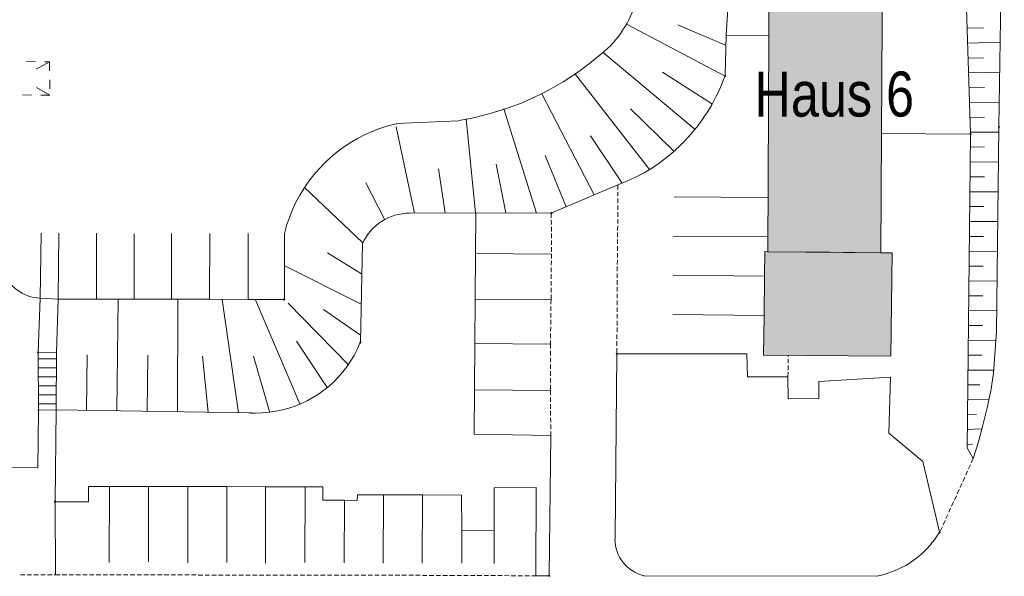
# Model space of a CAD drawing. Header units: metres. Extents: x -15 to 143, y -45 to 47.
# Tile 33 of 41: x 92.06 to 94.67, y 30.05 to 31.53. Entities that reach past the tile are written whole.
import ezdxf

# ---------------------------------------------------------------- set-up
doc = ezdxf.new("R2010")
doc.units = ezdxf.units.M
doc.header["$LTSCALE"] = 0.0125
doc.layers.add('X_YYY_STF_8', color=7, linetype='Continuous', lineweight=9)
doc.styles.add('ERSTELLTER_STIL_2', font='ARIALN.TTF')

# ---------------------------------------------------------------- blocks, each defined once
blk = doc.blocks.new('Ü_Plan_W')
at = {"layer": 'X_YYY_STF_8'}
h = blk.add_hatch(color=9, dxfattribs=at)
h.dxf.hatch_style = 1
h.paths.add_polyline_path([(5.4909, 4.0894), (5.4938, 4.5669), (5.4959, 4.9589), (5.7457, 4.9615), (5.7423, 4.3502), (5.7406, 4.0873)])
at = {"layer": 'X_YYY_STF_8', "linetype": 'Continuous', "lineweight": 0}
for points in [[(5.3986, 4.4772), (5.3977, 4.4763), (5.3964, 4.4763), (5.396, 4.4772), (5.3964, 4.4785), (5.3977, 4.4785)], [(5.94, 4.3489), (5.9392, 4.3481), (5.9383, 4.3481), (5.9375, 4.3489), (5.9383, 4.3502), (5.9392, 4.3502)], [(6.0027, 4.365), (6.0022, 4.3642), (6.001, 4.3642), (6.0001, 4.365), (6.001, 4.3663), (6.0022, 4.3663)], [(5.015, 4.1745), (5.0142, 4.1732), (5.0129, 4.1732), (5.0121, 4.1745), (5.0129, 4.1758), (5.0142, 4.1758)], [(4.4253, 3.984), (4.4245, 3.9827), (4.4232, 3.9827), (4.4224, 3.984), (4.4232, 3.9849), (4.4245, 3.9849), (4.4253, 3.984)], [(5.1594, 3.8642), (5.1585, 3.8633), (5.1573, 3.8633), (5.1568, 3.8642), (5.1573, 3.8655), (5.1585, 3.8655), (5.1594, 3.8642)], [(3.8826, 3.7393), (3.8818, 3.738), (3.8805, 3.738), (3.8801, 3.7393), (3.8805, 3.7402), (3.8818, 3.7402)], [(3.919, 3.5374), (3.9182, 3.5365), (3.9173, 3.5365), (3.9165, 3.5374), (3.9173, 3.5387), (3.9182, 3.5387)], [(5.8719, 3.4696), (5.8714, 3.4684), (5.8702, 3.4684), (5.8693, 3.4696), (5.8702, 3.4709), (5.8714, 3.4709), (5.8719, 3.4696)], [(5.0099, 3.374), (5.0095, 3.3731), (5.0083, 3.3731), (5.0074, 3.374), (5.0083, 3.3752), (5.0095, 3.3752), (5.0099, 3.374)]]:
    blk.add_hatch(color=256, dxfattribs=at).paths.add_polyline_path(points, flags=0)
at = {"layer": 'X_YYY_STF_8'}
h = blk.add_hatch(color=9, dxfattribs=at)
h.dxf.hatch_style = 1
h.paths.add_polyline_path([(5.4845, 4.0898), (5.4908, 4.0894), (5.628, 4.0882), (5.7406, 4.0873), (5.7656, 4.0873), (5.7631, 3.8591), (5.482, 3.8612), (5.4832, 3.9484), (5.4841, 4.0352)])
at = {"layer": 'X_YYY_STF_8', "linetype": 'Continuous', "lineweight": 9}
for points in [[(4.593, 3.8883), (4.5925, 3.8875), (4.5913, 3.8875), (4.5904, 3.8883), (4.5913, 3.8896), (4.5925, 3.8896)], [(3.8818, 3.8667), (3.8809, 3.8659), (3.8796, 3.8659), (3.8792, 3.8667), (3.8796, 3.868), (3.8809, 3.868)]]:
    blk.add_hatch(color=256, dxfattribs=at).paths.add_polyline_path(points, flags=0)
at = {"layer": 'X_YYY_STF_8', "linetype": 'Continuous', "lineweight": 0}
for p, q in [((6.0014, 4.3663), (6.0132, 5.1994)), ((5.3994, 4.5674), (5.4227, 4.9509)), ((5.3973, 4.4772), (5.181, 4.5911)), ((5.399, 4.5449), (5.2923, 4.5906)), ((5.3973, 4.4785), (5.3994, 4.5674)), ((5.3994, 4.5674), (5.4938, 4.5669)), ((5.9311, 4.5826), (5.9679, 4.5839)), ((5.9324, 4.55), (6.0044, 4.5517)), ((5.3308, 4.3595), (5.1281, 4.5293)), ((3.8547, 4.5094), (3.8746, 4.5089)), ((3.8763, 4.4928), (3.9055, 4.5089)), ((3.8945, 4.5089), (3.9055, 4.5089)), ((3.9055, 4.5089), (3.9055, 4.489)), ((5.9332, 4.517), (5.9684, 4.5178)), ((5.2301, 4.271), (5.0663, 4.481)), ((5.3689, 4.4154), (5.2589, 4.4861)), ((5.9345, 4.4844), (6.0031, 4.4861)), ((3.9059, 4.4687), (3.9059, 4.4488)), ((5.3981, 4.4776), (5.3981, 4.4774)), ((3.8657, 4.4353), (3.8458, 4.4357)), ((3.9059, 4.4353), (3.8771, 4.4518)), ((3.9059, 4.4353), (3.886, 4.4353)), ((5.1082, 4.2147), (4.9926, 4.4382)), ((5.9353, 4.4514), (5.9692, 4.4522)), ((5.9366, 4.4183), (6.0022, 4.4196)), ((4.9803, 4.1745), (4.9083, 4.4048)), ((5.2843, 4.3108), (5.1882, 4.4052)), ((4.6704, 4.3722), (4.8093, 4.3785)), ((4.8461, 4.1753), (4.8254, 4.3828)), ((5.9375, 4.3857), (5.9696, 4.3862)), ((4.7115, 4.1745), (4.6704, 4.3654)), ((5.9387, 4.3531), (6.0014, 4.3536)), ((5.9963, 3.9133), (6.0014, 4.3637)), ((5.17, 4.2405), (5.0997, 4.3451)), ((5.2877, 4.3138), (5.2711, 4.3002)), ((5.9383, 4.3201), (5.9696, 4.3206)), ((4.913, 4.1749), (4.8914, 4.2825)), ((5.0463, 4.1885), (4.9994, 4.3019)), ((5.2542, 4.2871), (5.2364, 4.2748)), ((5.2711, 4.3002), (5.2542, 4.2871)), ((5.9379, 4.2871), (6.0005, 4.2875)), ((4.7788, 4.1749), (4.7644, 4.2727)), ((5.2182, 4.2638), (5.1992, 4.2537)), ((5.2364, 4.2748), (5.2182, 4.2638)), ((4.6455, 4.1601), (4.6035, 4.2418)), ((5.1801, 4.2448), (5.1602, 4.2367)), ((5.1992, 4.2537), (5.1801, 4.2448)), ((5.9379, 4.2545), (5.9692, 4.2545)), ((4.5972, 4.1093), (4.4685, 4.2312)), ((5.1602, 4.2215), (5.1602, 4.2118)), ((5.9375, 4.2219), (6.0001, 4.2215)), ((5.1598, 4.2067), (5.1598, 4.1965)), ((4.7005, 4.1745), (4.8465, 4.1753)), ((4.8465, 4.1753), (4.8461, 4.0856)), ((5.0121, 4.1745), (4.8465, 4.1753)), ((5.0146, 4.1745), (5.0146, 4.1743)), ((5.1598, 4.1914), (5.1598, 4.1817)), ((5.1598, 4.1766), (5.1598, 4.1665)), ((5.937, 4.1889), (5.9684, 4.1889)), ((5.0133, 4.1732), (5.0133, 4.1643)), ((5.0133, 4.1597), (5.0138, 4.1495)), ((5.1598, 4.1614), (5.1598, 4.1516)), ((5.9366, 4.1563), (5.9993, 4.1559)), ((3.8868, 4.13), (3.8851, 3.9865)), ((3.9258, 4.1305), (3.9245, 3.9849)), ((4.0092, 3.9849), (4.0096, 4.13)), ((5.0138, 4.1444), (5.0138, 4.1343)), ((5.1598, 4.1466), (5.1594, 4.1364)), ((5.1594, 4.1317), (5.1594, 4.1216)), ((4.0922, 3.9844), (4.0926, 4.1292)), ((4.1747, 3.9844), (4.1751, 4.1296)), ((4.259, 3.9844), (4.2594, 4.1296)), ((4.344, 3.984), (4.344, 4.1296)), ((4.424, 3.9853), (4.424, 4.1296)), ((5.0138, 4.1296), (5.0138, 4.1195)), ((5.0138, 4.1144), (5.0138, 4.1047)), ((5.1594, 4.1165), (5.1594, 4.1068)), ((5.9362, 4.1233), (5.9675, 4.1233)), ((4.5946, 4.0407), (4.5189, 4.0873)), ((4.5917, 3.8896), (4.5963, 4.1072)), ((5.0138, 4.0996), (5.0138, 4.0894)), ((5.1594, 4.1017), (5.1594, 4.0915)), ((5.1594, 4.0864), (5.1594, 4.0767)), ((5.9358, 4.0903), (5.9984, 4.0898)), ((4.8461, 4.0856), (4.8453, 3.9849)), ((4.8461, 4.0856), (5.0138, 4.0843)), ((5.0138, 4.0695), (5.0133, 4.0594)), ((5.0138, 4.0843), (5.0138, 4.0742)), ((5.1594, 4.0716), (5.159, 4.0615)), ((4.5934, 3.9734), (4.4236, 4.0589)), ((5.0133, 4.0543), (5.0133, 4.0445)), ((5.159, 4.0564), (5.159, 4.0467)), ((5.9353, 4.0577), (5.9667, 4.0572)), ((5.0133, 4.0395), (5.0133, 4.0293)), ((5.0133, 4.0242), (5.0133, 4.0145)), ((5.159, 4.0416), (5.159, 4.0314)), ((5.159, 4.0268), (5.159, 4.0166)), ((5.2821, 4.0373), (5.4841, 4.0352)), ((5.9349, 4.0251), (5.9976, 4.0242)), ((5.0129, 4.0094), (5.0129, 3.9992)), ((5.159, 4.0115), (5.159, 4.0018)), ((3.8805, 3.868), (3.8851, 3.9865)), ((3.8851, 3.9865), (3.9245, 3.9849)), ((3.9245, 3.9849), (3.9207, 3.8659)), ((4.0092, 3.9849), (3.9245, 3.9849)), ((4.0922, 3.9844), (4.0092, 3.9849)), ((4.0541, 3.7385), (4.0574, 3.9849)), ((4.1747, 3.9844), (4.0922, 3.9844)), ((4.259, 3.9844), (4.1747, 3.9844)), ((4.1883, 3.7359), (4.1891, 3.9844)), ((4.344, 3.984), (4.259, 3.9844)), ((4.3229, 3.7338), (4.2869, 3.984)), ((4.4228, 3.984), (4.344, 3.984)), ((4.4579, 3.7533), (4.3597, 3.9844)), ((4.8453, 3.9849), (4.8444, 3.8866)), ((4.8453, 3.9849), (5.0129, 3.9836)), ((5.0129, 3.9836), (5.0125, 3.9734)), ((5.0129, 3.9946), (5.0129, 3.9844)), ((5.1585, 3.9967), (5.1585, 3.9865)), ((5.1585, 3.9815), (5.1585, 3.9717)), ((5.9349, 3.992), (5.9658, 3.992)), ((4.5642, 3.8409), (4.4321, 3.9755)), ((4.5921, 3.9053), (4.5104, 3.9616)), ((5.0125, 3.9688), (5.0125, 3.9586)), ((5.1585, 3.9666), (5.1585, 3.9565)), ((5.9345, 3.9594), (5.9972, 3.9586)), ((5.0125, 3.9535), (5.0121, 3.9438)), ((5.0121, 3.9387), (5.0121, 3.9285)), ((5.1585, 3.9514), (5.1585, 3.9417)), ((5.1585, 3.9366), (5.1585, 3.9264)), ((5.2813, 3.9506), (5.4832, 3.9484)), ((5.0121, 3.9235), (5.0116, 3.9137)), ((5.1585, 3.9218), (5.1585, 3.9116)), ((5.9341, 3.9264), (5.9654, 3.9264)), ((5.9963, 3.9133), (5.9895, 3.821)), ((4.5185, 3.7897), (4.4511, 3.8921)), ((5.0116, 3.8934), (5.0112, 3.8854)), ((5.0116, 3.9086), (5.0116, 3.8985)), ((5.1581, 3.9065), (5.1581, 3.8964)), ((5.1581, 3.8917), (5.1581, 3.8815)), ((5.9337, 3.8938), (5.9948, 3.893)), ((4.593, 3.8888), (4.593, 3.8883)), ((4.8444, 3.8866), (4.8436, 3.7842)), ((4.8444, 3.8866), (5.0112, 3.8854)), ((5.0112, 3.8854), (5.0112, 3.8756)), ((5.0112, 3.8705), (5.0116, 3.8604)), ((5.1581, 3.8765), (5.1581, 3.8667)), ((3.8813, 3.7406), (3.8805, 3.8655)), ((3.8809, 3.8532), (3.9203, 3.8532)), ((3.8813, 3.8672), (3.8813, 3.8667)), ((3.9207, 3.8659), (3.8818, 3.8667)), ((3.9199, 3.7406), (3.9207, 3.8659)), ((3.9872, 3.7393), (3.9889, 3.8621)), ((4.1214, 3.7372), (4.1222, 3.8608)), ((4.2556, 3.7351), (4.2429, 3.8591)), ((4.391, 3.7364), (4.3559, 3.8591)), ((5.0116, 3.8553), (5.0116, 3.8456)), ((5.1581, 3.8629), (5.1543, 3.4595)), ((5.159, 3.8646), (5.159, 3.8642)), ((5.4447, 3.8638), (5.446, 3.813)), ((5.5361, 3.8583), (5.5361, 3.8608)), ((5.5361, 3.843), (5.5361, 3.8532)), ((5.9332, 3.8612), (5.9637, 3.8608)), ((3.8809, 3.8329), (3.9199, 3.8333)), ((5.0116, 3.8405), (5.0116, 3.8303)), ((5.0116, 3.8257), (5.0116, 3.8155)), ((5.5361, 3.8282), (5.5361, 3.8384)), ((5.9328, 3.8282), (5.9904, 3.8278)), ((3.8813, 3.813), (3.9199, 3.8134)), ((5.0116, 3.8104), (5.0116, 3.8003)), ((5.5357, 3.813), (5.446, 3.813)), ((5.5357, 3.813), (5.5361, 3.8231)), ((5.5361, 3.7643), (5.5357, 3.813)), ((5.7622, 3.8126), (5.6035, 3.8028)), ((5.7584, 3.6885), (5.7622, 3.8126)), ((5.9895, 3.821), (5.9832, 3.7825)), ((3.8813, 3.7931), (3.9, 3.7931)), ((3.9, 3.7931), (3.9199, 3.7931)), ((4.8436, 3.7842), (4.8431, 3.6868)), ((4.8436, 3.7842), (5.0116, 3.7829)), ((5.0116, 3.7956), (5.0116, 3.7855)), ((5.6035, 3.8028), (5.6035, 3.7651)), ((5.9324, 3.7956), (5.9591, 3.7956)), ((5.9832, 3.7825), (5.9751, 3.7448)), ((3.8813, 3.7732), (3.8995, 3.7732)), ((3.8995, 3.7732), (3.9199, 3.7732)), ((5.0116, 3.7677), (5.0116, 3.7579)), ((5.6035, 3.7651), (5.5361, 3.7643)), ((5.9324, 3.7626), (5.9794, 3.763)), ((3.9199, 3.7406), (3.8822, 3.7393)), ((3.8822, 3.7393), (3.8822, 3.7391)), ((3.9177, 3.5387), (3.9199, 3.7406)), ((3.9199, 3.7406), (4.3457, 3.7334)), ((5.0116, 3.7529), (5.0116, 3.7427)), ((5.9751, 3.7448), (5.9662, 3.7067)), ((5.0116, 3.738), (5.0116, 3.7279)), ((5.0116, 3.7228), (5.0121, 3.7131)), ((5.932, 3.7296), (5.9519, 3.73)), ((5.0121, 3.708), (5.0121, 3.6978)), ((5.9315, 3.697), (5.9637, 3.6983)), ((5.9662, 3.7067), (5.9561, 3.6695)), ((4.8431, 3.6868), (5.0121, 3.6839)), ((5.0121, 3.6927), (5.0121, 3.6839)), ((5.8333, 3.6263), (5.7584, 3.6885)), ((5.9311, 3.6635), (5.943, 3.6648)), ((5.9311, 3.6563), (5.9447, 3.6326)), ((5.9561, 3.6695), (5.9447, 3.6326)), ((3.8796, 3.6123), (3.7539, 3.6144)), ((5.9383, 3.6187), (5.9341, 3.6098)), ((5.926, 3.5916), (5.9218, 3.5823)), ((5.932, 3.6051), (5.9282, 3.5962)), ((4.038, 3.5712), (3.9914, 3.5712)), ((3.9914, 3.5712), (3.9914, 3.537)), ((4.0375, 3.4036), (4.038, 3.5712)), ((4.1243, 3.5708), (4.038, 3.5712)), ((4.1239, 3.4045), (4.1243, 3.5708)), ((4.2111, 3.5708), (4.1243, 3.5708)), ((4.297, 3.5708), (4.2111, 3.5708)), ((4.2111, 3.4028), (4.2111, 3.5708)), ((4.2966, 3.4032), (4.297, 3.5708)), ((4.3826, 3.5704), (4.297, 3.5708)), ((4.3821, 3.4019), (4.3826, 3.5704)), ((4.4698, 3.5704), (4.3826, 3.5704)), ((4.4693, 3.4032), (4.4698, 3.5704)), ((4.5087, 3.5408), (4.5091, 3.5704)), ((4.9795, 3.5691), (4.8868, 3.5683)), ((4.8868, 3.5683), (4.8872, 3.4735)), ((5.9197, 3.578), (5.9155, 3.5687)), ((4.5853, 3.553), (4.5849, 3.5403)), ((4.6429, 3.553), (4.5853, 3.553)), ((4.6421, 3.4019), (4.6429, 3.553)), ((4.7289, 3.5526), (4.6429, 3.553)), ((4.728, 3.4015), (4.7289, 3.5526)), ((4.8148, 3.5522), (4.7289, 3.5526)), ((4.8156, 3.4739), (4.8148, 3.5522)), ((5.9074, 3.5505), (5.9032, 3.5412)), ((5.9133, 3.5641), (5.9095, 3.5552)), ((3.9177, 3.5361), (3.9186, 3.3757)), ((3.9914, 3.537), (3.919, 3.5374)), ((4.557, 3.5408), (4.5087, 3.5408)), ((4.5561, 3.4023), (4.557, 3.5408)), ((4.5849, 3.5403), (4.557, 3.5408)), ((5.8947, 3.523), (5.8909, 3.5141)), ((5.9011, 3.537), (5.8968, 3.5277)), ((5.8888, 3.5094), (5.8845, 3.5006)), ((5.8765, 3.4823), (5.8723, 3.473)), ((5.8824, 3.4959), (5.8786, 3.4866)), ((4.8872, 3.4735), (4.8156, 3.4739)), ((4.8156, 3.4015), (4.8156, 3.4739)), ((4.8872, 3.4011), (4.8872, 3.4735)), ((5.8714, 3.4696), (5.8714, 3.4694)), ((3.8411, 3.3757), (3.8509, 3.3757)), ((3.8559, 3.3757), (3.8661, 3.3757)), ((3.8707, 3.3757), (3.8809, 3.3757)), ((3.886, 3.3757), (3.8962, 3.3757)), ((3.9008, 3.3757), (3.9021, 3.3757)), ((3.9105, 3.3757), (3.911, 3.3757)), ((3.9161, 3.3757), (3.9186, 3.3757)), ((3.9338, 3.3757), (3.9436, 3.3757)), ((3.9486, 3.3757), (3.9588, 3.3757)), ((3.9639, 3.3757), (3.9736, 3.3757)), ((3.9787, 3.3757), (3.9889, 3.3757)), ((3.9939, 3.3757), (4.0037, 3.3757)), ((4.0088, 3.3757), (4.0189, 3.3757)), ((4.0236, 3.3757), (4.0337, 3.3757)), ((4.0388, 3.3757), (4.0486, 3.3757)), ((4.0536, 3.3757), (4.0638, 3.3757)), ((4.0689, 3.3757), (4.0786, 3.3757)), ((4.0837, 3.3757), (4.0939, 3.3757)), ((4.0989, 3.3757), (4.1087, 3.3757)), ((4.1137, 3.3757), (4.1239, 3.3757)), ((4.1286, 3.3757), (4.1387, 3.3757)), ((4.1438, 3.3757), (4.154, 3.3757)), ((4.1586, 3.3757), (4.1688, 3.3757)), ((4.1739, 3.3757), (4.1836, 3.3757)), ((4.1887, 3.3757), (4.1988, 3.3757)), ((4.2039, 3.3757), (4.2137, 3.3757)), ((4.2187, 3.3757), (4.2289, 3.3757)), ((4.2335, 3.3752), (4.2437, 3.3752)), ((4.2488, 3.3752), (4.259, 3.3752)), ((4.2636, 3.3752), (4.2738, 3.3752)), ((4.2788, 3.3752), (4.2886, 3.3752)), ((4.2937, 3.3752), (4.3038, 3.3752)), ((4.3089, 3.3752), (4.3186, 3.3752)), ((4.3237, 3.3752), (4.3339, 3.3752)), ((4.339, 3.3752), (4.3487, 3.3752)), ((4.3538, 3.3752), (4.3639, 3.3752)), ((4.3686, 3.3752), (4.3788, 3.3752)), ((4.3838, 3.3752), (4.3936, 3.3752)), ((4.3986, 3.3752), (4.4088, 3.3752)), ((4.4139, 3.3752), (4.4236, 3.3752)), ((4.4287, 3.3752), (4.4389, 3.3752)), ((4.4439, 3.3752), (4.4537, 3.3752)), ((4.4588, 3.3752), (4.4689, 3.3752)), ((4.4736, 3.3752), (4.4837, 3.3752)), ((4.4888, 3.3752), (4.4986, 3.3752)), ((4.5036, 3.3752), (4.5138, 3.3752)), ((4.5189, 3.3752), (4.5286, 3.3752)), ((4.5337, 3.3752), (4.5439, 3.3752)), ((4.5489, 3.3752), (4.5587, 3.3752)), ((4.5637, 3.3752), (4.5739, 3.3752)), ((4.5786, 3.3752), (4.5887, 3.3752)), ((4.5938, 3.3752), (4.6035, 3.3752)), ((4.6086, 3.3752), (4.6188, 3.3752)), ((4.6239, 3.3752), (4.6336, 3.3752)), ((4.6387, 3.3752), (4.6488, 3.3752)), ((4.6539, 3.3752), (4.6637, 3.3752)), ((4.6687, 3.3752), (4.6789, 3.3752)), ((4.6836, 3.3752), (4.6937, 3.3752)), ((4.6988, 3.3752), (4.709, 3.3752)), ((4.7136, 3.3752), (4.7238, 3.3752)), ((4.7289, 3.3748), (4.7386, 3.3748)), ((4.7437, 3.3748), (4.7538, 3.3748)), ((4.7589, 3.3748), (4.7686, 3.3748)), ((4.7737, 3.3748), (4.7839, 3.3748)), ((4.7885, 3.3748), (4.7902, 3.3748)), ((4.7902, 3.3748), (4.8, 3.3748)), ((4.8051, 3.3748), (4.8152, 3.3748)), ((4.8199, 3.3748), (4.83, 3.3748)), ((4.8351, 3.3748), (4.8448, 3.3748)), ((4.8499, 3.3748), (4.8601, 3.3744)), ((4.8652, 3.3744), (4.8749, 3.3744)), ((4.88, 3.3744), (4.8901, 3.3744)), ((4.8952, 3.3744), (4.905, 3.3744)), ((4.91, 3.3744), (4.9202, 3.374)), ((4.9249, 3.374), (4.935, 3.374)), ((4.9401, 3.374), (4.9498, 3.374)), ((4.9549, 3.374), (4.9651, 3.374)), ((4.9701, 3.374), (4.979, 3.374)), ((5.0074, 3.374), (4.979, 3.374)), ((5.0095, 3.3744), (5.0095, 3.3742)), ((5.217, 3.374), (5.7305, 3.3727))]:
    blk.add_line(p, q, dxfattribs=at)
at = {"layer": 'X_YYY_STF_8', "linetype": 'Continuous', "lineweight": 5}
for p, q in [((5.9387, 4.3502), (5.921, 4.906)), ((5.7423, 4.3502), (5.9375, 4.3489)), ((5.9387, 4.3476), (5.9311, 3.6563)), ((5.0146, 4.1749), (5.1602, 4.2367)), ((5.4917, 4.2092), (5.2847, 4.2105)), ((5.4913, 4.122), (5.283, 4.1233)), ((5.4447, 3.8638), (5.1594, 3.8642)), ((3.8818, 3.7533), (3.9199, 3.7533)), ((3.8809, 3.738), (3.8796, 3.6123)), ((5.0087, 3.3757), (5.0121, 3.6839)), ((5.8702, 3.4709), (5.8333, 3.6263)), ((4.5091, 3.5704), (4.4698, 3.5704)), ((4.979, 3.374), (4.9795, 3.5691))]:
    blk.add_line(p, q, dxfattribs=at)
at = {"layer": 'X_YYY_STF_8', "linetype": 'Continuous', "lineweight": 9}
for p, q in [((6.0022, 4.3654), (6.0022, 4.365)), ((4.4249, 3.984), (4.4249, 3.9838)), ((3.9186, 3.5378), (3.9186, 3.5374))]:
    blk.add_line(p, q, dxfattribs=at)
at = {"layer": 'X_YYY_STF_8', "linetype": 'Continuous', "lineweight": 13}
for p, q in [((5.1602, 4.2367), (5.1602, 4.2266)), ((5.0116, 3.7829), (5.0116, 3.7728)), ((5.9447, 3.6326), (5.9404, 3.6233)), ((3.9021, 3.3757), (3.9105, 3.3757)), ((3.9186, 3.3757), (3.9287, 3.3757))]:
    blk.add_line(p, q, dxfattribs=at)
at = {"layer": 'X_YYY_STF_8'}
for points in [[(5.4909, 4.0894), (5.4938, 4.5669), (5.4959, 4.9589), (5.7457, 4.9615), (5.7423, 4.3502), (5.7406, 4.0873), (5.4909, 4.0894)], [(5.4845, 4.0898), (5.4908, 4.0894), (5.628, 4.0882), (5.7406, 4.0873), (5.7656, 4.0873), (5.7631, 3.8591), (5.482, 3.8612), (5.4832, 3.9484), (5.4841, 4.0352), (5.4845, 4.0898)]]:
    blk.add_lwpolyline(points, dxfattribs=at)
at = {"layer": 'X_YYY_STF_8', "linetype": 'Continuous', "lineweight": 0}
for points in [[(5.2064, 4.677), (5.2052, 4.6682), (5.2038, 4.6595), (5.202, 4.6509), (5.1999, 4.6424), (5.1974, 4.634), (5.1946, 4.6257), (5.1916, 4.6176), (5.1882, 4.6096), (5.1844, 4.6017), (5.1804, 4.594), (5.1761, 4.5864), (5.1715, 4.579), (5.1666, 4.5718), (5.1615, 4.5648), (5.156, 4.558), (5.1503, 4.5514), (5.1443, 4.545), (5.138, 4.5388), (5.1315, 4.5328), (5.1247, 4.5271)], [(5.1247, 4.5271), (5.1111, 4.5157), (5.0973, 4.5046), (5.0832, 4.4939), (5.0688, 4.4836), (5.0541, 4.4738), (5.0392, 4.4644), (5.0241, 4.4554), (5.0087, 4.4468), (4.9931, 4.4387), (4.9773, 4.431), (4.9613, 4.4238), (4.945, 4.417), (4.9286, 4.4107), (4.9121, 4.4048), (4.8953, 4.3994), (4.8784, 4.3944), (4.8613, 4.39), (4.8441, 4.386), (4.8268, 4.3824), (4.8093, 4.3794)], [(5.396, 4.4776), (5.396, 4.4777), (5.396, 4.4777), (5.3961, 4.4778), (5.3961, 4.4779), (5.3961, 4.478), (5.3961, 4.4781), (5.3962, 4.4782), (5.3962, 4.4782), (5.3962, 4.4783), (5.3963, 4.4784), (5.3963, 4.4785), (5.3964, 4.4786), (5.3964, 4.4786), (5.3965, 4.4787), (5.3966, 4.4787), (5.3966, 4.4788), (5.3967, 4.4788), (5.3967, 4.4789), (5.3968, 4.4789), (5.3969, 4.4789)], [(5.3969, 4.4789), (5.397, 4.4789), (5.3971, 4.4789), (5.3972, 4.4788), (5.3973, 4.4788), (5.3974, 4.4787), (5.3975, 4.4787), (5.3976, 4.4786), (5.3977, 4.4786), (5.3978, 4.4785), (5.3978, 4.4784), (5.3979, 4.4783), (5.3979, 4.4782), (5.398, 4.4782), (5.398, 4.4781), (5.3981, 4.478), (5.3981, 4.4779), (5.3981, 4.4778), (5.3981, 4.4777), (5.3981, 4.4777), (5.3981, 4.4776)], [(5.3964, 4.4763), (5.393, 4.4671), (5.3893, 4.4579), (5.3853, 4.4488), (5.3812, 4.4398), (5.3768, 4.431), (5.3722, 4.4223), (5.3675, 4.4137), (5.3625, 4.4052), (5.3572, 4.3968), (5.3518, 4.3886), (5.3462, 4.3805), (5.3404, 4.3726), (5.3344, 4.3647), (5.3282, 4.3571), (5.3219, 4.3495), (5.3153, 4.3422), (5.3085, 4.3349), (5.3016, 4.3279), (5.2945, 4.321), (5.2872, 4.3142)], [(5.3969, 4.4763), (5.3968, 4.4763), (5.3967, 4.4764), (5.3967, 4.4764), (5.3966, 4.4764), (5.3966, 4.4764), (5.3965, 4.4765), (5.3964, 4.4765), (5.3964, 4.4765), (5.3963, 4.4766), (5.3963, 4.4767), (5.3962, 4.4767), (5.3962, 4.4768), (5.3962, 4.4769), (5.3961, 4.477), (5.3961, 4.4771), (5.3961, 4.4772), (5.3961, 4.4773), (5.396, 4.4774), (5.396, 4.4775), (5.396, 4.4776)], [(5.3981, 4.4776), (5.3981, 4.4775), (5.3981, 4.4774), (5.3981, 4.4773), (5.3981, 4.4772), (5.3981, 4.4771), (5.398, 4.477), (5.398, 4.4769), (5.3979, 4.4768), (5.3979, 4.4767), (5.3978, 4.4767), (5.3978, 4.4766), (5.3977, 4.4765), (5.3976, 4.4765), (5.3975, 4.4765), (5.3974, 4.4764), (5.3973, 4.4764), (5.3972, 4.4764), (5.3971, 4.4764), (5.397, 4.4763), (5.3969, 4.4763)], [(5.9375, 4.3493), (5.9375, 4.3494), (5.9375, 4.3495), (5.9375, 4.3495), (5.9375, 4.3496), (5.9375, 4.3497), (5.9376, 4.3497), (5.9376, 4.3498), (5.9377, 4.3498), (5.9377, 4.3499), (5.9378, 4.3499), (5.9378, 4.35), (5.9379, 4.35), (5.938, 4.35), (5.9381, 4.3501), (5.9382, 4.3501), (5.9383, 4.3501), (5.9384, 4.3502), (5.9385, 4.3502), (5.9386, 4.3502), (5.9387, 4.3502)], [(5.9387, 4.3481), (5.9386, 4.3481), (5.9385, 4.3481), (5.9384, 4.3481), (5.9383, 4.3481), (5.9382, 4.3481), (5.9381, 4.3482), (5.938, 4.3482), (5.9379, 4.3483), (5.9378, 4.3483), (5.9378, 4.3484), (5.9377, 4.3485), (5.9377, 4.3485), (5.9376, 4.3486), (5.9376, 4.3487), (5.9375, 4.3488), (5.9375, 4.3489), (5.9375, 4.349), (5.9375, 4.3491), (5.9375, 4.3492), (5.9375, 4.3493)], [(5.9387, 4.3502), (5.9388, 4.3502), (5.9389, 4.3502), (5.9389, 4.3502), (5.939, 4.3501), (5.939, 4.3501), (5.9391, 4.3501), (5.9392, 4.35), (5.9392, 4.35), (5.9393, 4.35), (5.9393, 4.3499), (5.9394, 4.3499), (5.9394, 4.3498), (5.9394, 4.3498), (5.9395, 4.3497), (5.9395, 4.3497), (5.9395, 4.3496), (5.9396, 4.3495), (5.9396, 4.3495), (5.9396, 4.3494), (5.9396, 4.3493)], [(5.9396, 4.3489), (5.9396, 4.3488), (5.9396, 4.3488), (5.9396, 4.3487), (5.9395, 4.3487), (5.9395, 4.3486), (5.9395, 4.3485), (5.9394, 4.3485), (5.9394, 4.3484), (5.9394, 4.3484), (5.9393, 4.3483), (5.9393, 4.3483), (5.9392, 4.3482), (5.9392, 4.3482), (5.9391, 4.3482), (5.939, 4.3481), (5.939, 4.3481), (5.9389, 4.3481), (5.9389, 4.3481), (5.9388, 4.3481), (5.9387, 4.3481)], [(5.9396, 4.3493), (5.9396, 4.3493), (5.9396, 4.3489)], [(5.0121, 4.1745), (5.0121, 4.1746), (5.0121, 4.1747), (5.0121, 4.1749), (5.0122, 4.175), (5.0122, 4.1751), (5.0123, 4.1751), (5.0123, 4.1752), (5.0124, 4.1753), (5.0125, 4.1754), (5.0125, 4.1755), (5.0126, 4.1755), (5.0127, 4.1756), (5.0128, 4.1756), (5.0129, 4.1757), (5.013, 4.1757), (5.013, 4.1757), (5.0131, 4.1757), (5.0132, 4.1758), (5.0133, 4.1758), (5.0133, 4.1758)], [(5.0133, 4.1737), (5.0133, 4.1737), (5.0132, 4.1737), (5.0131, 4.1737), (5.013, 4.1737), (5.013, 4.1737), (5.0129, 4.1738), (5.0128, 4.1738), (5.0127, 4.1738), (5.0126, 4.1739), (5.0125, 4.1739), (5.0125, 4.174), (5.0124, 4.174), (5.0123, 4.1741), (5.0123, 4.1741), (5.0122, 4.1742), (5.0122, 4.1742), (5.0121, 4.1743), (5.0121, 4.1744), (5.0121, 4.1744), (5.0121, 4.1745)], [(5.0133, 4.1758), (5.0134, 4.1758), (5.0135, 4.1758), (5.0135, 4.1757), (5.0136, 4.1757), (5.0137, 4.1757), (5.0138, 4.1757), (5.0139, 4.1756), (5.014, 4.1756), (5.014, 4.1755), (5.0141, 4.1755), (5.0142, 4.1754), (5.0143, 4.1753), (5.0143, 4.1752), (5.0144, 4.1751), (5.0145, 4.1751), (5.0145, 4.175), (5.0146, 4.1749), (5.0146, 4.1747), (5.0146, 4.1746), (5.0146, 4.1745)], [(5.0146, 4.1745), (5.0145, 4.1744), (5.0145, 4.1744), (5.0144, 4.1743), (5.0143, 4.1742), (5.0143, 4.1742), (5.0142, 4.1741), (5.0142, 4.1741), (5.0141, 4.174), (5.014, 4.174), (5.014, 4.1739), (5.0139, 4.1739), (5.0138, 4.1738), (5.0138, 4.1738), (5.0137, 4.1738), (5.0136, 4.1737), (5.0136, 4.1737), (5.0135, 4.1737), (5.0135, 4.1737), (5.0134, 4.1737), (5.0133, 4.1737)], [(4.5908, 3.8875), (4.5847, 3.8737), (4.5779, 3.8604), (4.5703, 3.8477), (4.562, 3.8355), (4.553, 3.8239), (4.5434, 3.8128), (4.5332, 3.8024), (4.5225, 3.7927), (4.5112, 3.7836), (4.4994, 3.7751), (4.4871, 3.7674), (4.4744, 3.7604), (4.4612, 3.7541), (4.4477, 3.7487), (4.4339, 3.7439), (4.4197, 3.7401), (4.4053, 3.737), (4.3906, 3.7348), (4.3756, 3.7334), (4.3606, 3.733)], [(4.5904, 3.8888), (4.5904, 3.8888), (4.5904, 3.8889), (4.5904, 3.8889), (4.5905, 3.889), (4.5905, 3.8891), (4.5905, 3.8891), (4.5906, 3.8892), (4.5906, 3.8892), (4.5907, 3.8893), (4.5907, 3.8893), (4.5908, 3.8894), (4.5909, 3.8894), (4.591, 3.8895), (4.591, 3.8895), (4.5911, 3.8895), (4.5912, 3.8895), (4.5913, 3.8896), (4.5914, 3.8896), (4.5916, 3.8896), (4.5917, 3.8896)], [(4.5917, 3.8875), (4.5916, 3.8875), (4.5914, 3.8875), (4.5913, 3.8875), (4.5912, 3.8875), (4.5911, 3.8876), (4.591, 3.8876), (4.591, 3.8876), (4.5909, 3.8877), (4.5908, 3.8877), (4.5907, 3.8878), (4.5907, 3.8879), (4.5906, 3.8879), (4.5906, 3.888), (4.5905, 3.8881), (4.5905, 3.8882), (4.5905, 3.8883), (4.5904, 3.8884), (4.5904, 3.8885), (4.5904, 3.8886), (4.5904, 3.8888)], [(4.5917, 3.8896), (4.5918, 3.8896), (4.5918, 3.8896), (4.5919, 3.8896), (4.592, 3.8895), (4.5921, 3.8895), (4.5922, 3.8895), (4.5922, 3.8895), (4.5923, 3.8894), (4.5924, 3.8894), (4.5925, 3.8893), (4.5926, 3.8893), (4.5926, 3.8892), (4.5927, 3.8892), (4.5928, 3.8891), (4.5928, 3.8891), (4.5929, 3.889), (4.5929, 3.8889), (4.5929, 3.8889), (4.593, 3.8888), (4.593, 3.8888)], [(4.593, 3.8883), (4.5929, 3.8883), (4.5928, 3.8882), (4.5928, 3.8881), (4.5927, 3.8881), (4.5926, 3.888), (4.5926, 3.888), (4.5925, 3.8879), (4.5925, 3.8878), (4.5924, 3.8878), (4.5923, 3.8877), (4.5923, 3.8877), (4.5922, 3.8877), (4.5921, 3.8876), (4.5921, 3.8876), (4.592, 3.8876), (4.5919, 3.8875), (4.5919, 3.8875), (4.5918, 3.8875), (4.5918, 3.8875), (4.5917, 3.8875)], [(3.8792, 3.8672), (3.8792, 3.8672), (3.8792, 3.8673), (3.8792, 3.8674), (3.8793, 3.8674), (3.8793, 3.8675), (3.8793, 3.8675), (3.8794, 3.8676), (3.8794, 3.8676), (3.8794, 3.8677), (3.8795, 3.8677), (3.8795, 3.8678), (3.8796, 3.8678), (3.8796, 3.8679), (3.8797, 3.8679), (3.8798, 3.8679), (3.8798, 3.868), (3.8799, 3.868), (3.8799, 3.868), (3.88, 3.868), (3.8801, 3.868)], [(3.8801, 3.8659), (3.88, 3.8659), (3.8799, 3.8659), (3.8799, 3.8659), (3.8798, 3.8659), (3.8798, 3.866), (3.8797, 3.866), (3.8796, 3.866), (3.8796, 3.8661), (3.8795, 3.8661), (3.8795, 3.8662), (3.8794, 3.8663), (3.8794, 3.8663), (3.8794, 3.8664), (3.8793, 3.8665), (3.8793, 3.8666), (3.8793, 3.8667), (3.8792, 3.8668), (3.8792, 3.8669), (3.8792, 3.867), (3.8792, 3.8672)], [(3.8801, 3.868), (3.8802, 3.868), (3.8803, 3.868), (3.8804, 3.868), (3.8805, 3.868), (3.8806, 3.8679), (3.8807, 3.8679), (3.8808, 3.8679), (3.8809, 3.8678), (3.881, 3.8678), (3.881, 3.8677), (3.8811, 3.8677), (3.8811, 3.8676), (3.8812, 3.8676), (3.8812, 3.8675), (3.8813, 3.8675), (3.8813, 3.8674), (3.8813, 3.8674), (3.8813, 3.8673), (3.8813, 3.8672), (3.8813, 3.8672)], [(3.8813, 3.8667), (3.8813, 3.8667), (3.8813, 3.8666), (3.8813, 3.8665), (3.8813, 3.8665), (3.8813, 3.8664), (3.8812, 3.8664), (3.8812, 3.8663), (3.8811, 3.8663), (3.8811, 3.8662), (3.881, 3.8662), (3.881, 3.8661), (3.8809, 3.8661), (3.8808, 3.866), (3.8807, 3.866), (3.8806, 3.866), (3.8805, 3.8659), (3.8804, 3.8659), (3.8803, 3.8659), (3.8802, 3.8659), (3.8801, 3.8659)], [(5.1568, 3.8646), (5.1568, 3.8647), (5.1569, 3.8647), (5.1569, 3.8648), (5.1569, 3.8649), (5.1569, 3.8649), (5.1569, 3.865), (5.157, 3.865), (5.157, 3.8651), (5.1571, 3.8652), (5.1571, 3.8652), (5.1572, 3.8652), (5.1572, 3.8653), (5.1573, 3.8653), (5.1573, 3.8654), (5.1574, 3.8654), (5.1574, 3.8654), (5.1575, 3.8654), (5.1576, 3.8655), (5.1576, 3.8655), (5.1577, 3.8655)], [(5.1577, 3.8633), (5.1576, 3.8634), (5.1576, 3.8634), (5.1575, 3.8634), (5.1574, 3.8634), (5.1574, 3.8634), (5.1573, 3.8635), (5.1573, 3.8635), (5.1572, 3.8636), (5.1572, 3.8636), (5.1571, 3.8637), (5.1571, 3.8637), (5.157, 3.8638), (5.157, 3.8639), (5.1569, 3.864), (5.1569, 3.8641), (5.1569, 3.8642), (5.1569, 3.8643), (5.1569, 3.8644), (5.1568, 3.8645), (5.1568, 3.8646)], [(5.1577, 3.8655), (5.1578, 3.8655), (5.1579, 3.8655), (5.158, 3.8654), (5.1581, 3.8654), (5.1582, 3.8654), (5.1583, 3.8654), (5.1584, 3.8653), (5.1585, 3.8653), (5.1586, 3.8652), (5.1586, 3.8652), (5.1587, 3.8652), (5.1587, 3.8651), (5.1588, 3.865), (5.1588, 3.865), (5.1589, 3.8649), (5.1589, 3.8649), (5.1589, 3.8648), (5.1589, 3.8647), (5.1589, 3.8647), (5.159, 3.8646)], [(5.159, 3.8642), (5.1589, 3.8641), (5.1589, 3.8641), (5.1589, 3.864), (5.1589, 3.8639), (5.1589, 3.8639), (5.1588, 3.8638), (5.1588, 3.8638), (5.1587, 3.8637), (5.1587, 3.8637), (5.1586, 3.8636), (5.1586, 3.8636), (5.1585, 3.8635), (5.1584, 3.8635), (5.1583, 3.8635), (5.1582, 3.8634), (5.1581, 3.8634), (5.158, 3.8634), (5.1579, 3.8634), (5.1578, 3.8634), (5.1577, 3.8633)], [(3.8801, 3.7393), (3.8801, 3.7394), (3.8801, 3.7396), (3.8801, 3.7397), (3.8801, 3.7398), (3.8801, 3.7399), (3.8802, 3.74), (3.8802, 3.74), (3.8802, 3.7401), (3.8803, 3.7402), (3.8803, 3.7403), (3.8804, 3.7403), (3.8804, 3.7404), (3.8805, 3.7404), (3.8805, 3.7405), (3.8806, 3.7405), (3.8807, 3.7405), (3.8807, 3.7406), (3.8808, 3.7406), (3.8808, 3.7406), (3.8809, 3.7406)], [(3.8809, 3.7406), (3.881, 3.7406), (3.8812, 3.7406), (3.8813, 3.7406), (3.8814, 3.7405), (3.8815, 3.7405), (3.8816, 3.7405), (3.8816, 3.7404), (3.8817, 3.7404), (3.8818, 3.7403), (3.8819, 3.7403), (3.8819, 3.7402), (3.882, 3.7401), (3.882, 3.74), (3.8821, 3.74), (3.8821, 3.7399), (3.8821, 3.7398), (3.8822, 3.7397), (3.8822, 3.7396), (3.8822, 3.7394), (3.8822, 3.7393)], [(3.8822, 3.7393), (3.8822, 3.7393), (3.8822, 3.7392), (3.8821, 3.7391), (3.8821, 3.7391), (3.882, 3.739), (3.882, 3.7389), (3.8819, 3.7389), (3.8819, 3.7388), (3.8818, 3.7388), (3.8817, 3.7387), (3.8816, 3.7387), (3.8815, 3.7386), (3.8815, 3.7386), (3.8814, 3.7386), (3.8813, 3.7385), (3.8812, 3.7385), (3.8811, 3.7385), (3.881, 3.7385), (3.881, 3.7385), (3.8809, 3.7385)], [(4.3606, 3.733), (4.3597, 3.733), (4.3589, 3.733), (4.3581, 3.733), (4.3573, 3.733), (4.3565, 3.733), (4.3557, 3.7331), (4.3549, 3.7331), (4.3542, 3.7331), (4.3534, 3.7332), (4.3527, 3.7332), (4.3519, 3.7333), (4.3512, 3.7333), (4.3505, 3.7334), (4.3498, 3.7334), (4.3491, 3.7335), (4.3484, 3.7336), (4.3477, 3.7336), (4.347, 3.7337), (4.3464, 3.7337), (4.3457, 3.7338)], [(5.8693, 3.4701), (5.8693, 3.4701), (5.8693, 3.4702), (5.8693, 3.4703), (5.8694, 3.4703), (5.8694, 3.4704), (5.8694, 3.4704), (5.8695, 3.4705), (5.8695, 3.4706), (5.8696, 3.4706), (5.8696, 3.4707), (5.8697, 3.4707), (5.8698, 3.4707), (5.8698, 3.4708), (5.8699, 3.4708), (5.87, 3.4708), (5.8701, 3.4709), (5.8702, 3.4709), (5.8703, 3.4709), (5.8705, 3.4709), (5.8706, 3.4709)], [(5.8706, 3.4688), (5.8705, 3.4688), (5.8703, 3.4688), (5.8702, 3.4688), (5.8701, 3.4689), (5.87, 3.4689), (5.8699, 3.4689), (5.8698, 3.469), (5.8698, 3.469), (5.8697, 3.4691), (5.8696, 3.4691), (5.8696, 3.4692), (5.8695, 3.4693), (5.8695, 3.4693), (5.8694, 3.4694), (5.8694, 3.4695), (5.8694, 3.4696), (5.8693, 3.4697), (5.8693, 3.4698), (5.8693, 3.4699), (5.8693, 3.4701)], [(5.8706, 3.4709), (5.8706, 3.4709), (5.8707, 3.4709), (5.8708, 3.4709), (5.8708, 3.4709), (5.8709, 3.4708), (5.871, 3.4708), (5.871, 3.4708), (5.8711, 3.4707), (5.8711, 3.4707), (5.8712, 3.4706), (5.8712, 3.4705), (5.8713, 3.4705), (5.8713, 3.4704), (5.8713, 3.4703), (5.8714, 3.4702), (5.8714, 3.4701), (5.8714, 3.47), (5.8714, 3.4699), (5.8714, 3.4698), (5.8714, 3.4696)], [(5.8714, 3.4696), (5.8714, 3.4696), (5.8714, 3.4695), (5.8714, 3.4695), (5.8714, 3.4694), (5.8714, 3.4693), (5.8713, 3.4693), (5.8713, 3.4692), (5.8713, 3.4692), (5.8712, 3.4691), (5.8712, 3.4691), (5.8711, 3.469), (5.8711, 3.469), (5.871, 3.4689), (5.871, 3.4689), (5.8709, 3.4689), (5.8708, 3.4688), (5.8708, 3.4688), (5.8707, 3.4688), (5.8706, 3.4688), (5.8706, 3.4688)], [(5.0074, 3.3744), (5.0074, 3.3745), (5.0074, 3.3745), (5.0074, 3.3746), (5.0075, 3.3747), (5.0075, 3.3748), (5.0075, 3.3749), (5.0076, 3.3749), (5.0076, 3.375), (5.0077, 3.3751), (5.0077, 3.3752), (5.0078, 3.3753), (5.0079, 3.3753), (5.0079, 3.3754), (5.008, 3.3755), (5.0081, 3.3755), (5.0082, 3.3756), (5.0083, 3.3756), (5.0084, 3.3756), (5.0085, 3.3757), (5.0087, 3.3757)], [(5.0087, 3.3731), (5.0085, 3.3731), (5.0084, 3.3731), (5.0083, 3.3732), (5.0082, 3.3732), (5.0081, 3.3732), (5.008, 3.3732), (5.0079, 3.3733), (5.0079, 3.3733), (5.0078, 3.3734), (5.0077, 3.3734), (5.0077, 3.3735), (5.0076, 3.3736), (5.0076, 3.3737), (5.0075, 3.3738), (5.0075, 3.3738), (5.0075, 3.3739), (5.0074, 3.3741), (5.0074, 3.3742), (5.0074, 3.3743), (5.0074, 3.3744)], [(5.0087, 3.3757), (5.0087, 3.3757), (5.0088, 3.3756), (5.0089, 3.3756), (5.0089, 3.3756), (5.009, 3.3755), (5.009, 3.3755), (5.0091, 3.3754), (5.0092, 3.3753), (5.0092, 3.3753), (5.0093, 3.3752), (5.0093, 3.3751), (5.0093, 3.375), (5.0094, 3.3749), (5.0094, 3.3749), (5.0094, 3.3748), (5.0095, 3.3747), (5.0095, 3.3746), (5.0095, 3.3745), (5.0095, 3.3745), (5.0095, 3.3744)], [(5.0095, 3.3744), (5.0095, 3.3743), (5.0095, 3.3742), (5.0095, 3.3741), (5.0095, 3.3739), (5.0094, 3.3738), (5.0094, 3.3738), (5.0094, 3.3737), (5.0093, 3.3736), (5.0093, 3.3735), (5.0093, 3.3734), (5.0092, 3.3734), (5.0092, 3.3733), (5.0091, 3.3733), (5.009, 3.3732), (5.009, 3.3732), (5.0089, 3.3732), (5.0089, 3.3732), (5.0088, 3.3731), (5.0087, 3.3731), (5.0087, 3.3731)]]:
    blk.add_lwpolyline(points, dxfattribs=at)
for points in [[(5.3986, 4.4772), (5.3977, 4.4763), (5.3964, 4.4763), (5.396, 4.4772), (5.3964, 4.4785), (5.3977, 4.4785)], [(5.94, 4.3489), (5.9392, 4.3481), (5.9383, 4.3481), (5.9375, 4.3489), (5.9383, 4.3502), (5.9392, 4.3502)], [(6.0027, 4.365), (6.0022, 4.3642), (6.001, 4.3642), (6.0001, 4.365), (6.001, 4.3663), (6.0022, 4.3663)], [(5.015, 4.1745), (5.0142, 4.1732), (5.0129, 4.1732), (5.0121, 4.1745), (5.0129, 4.1758), (5.0142, 4.1758)], [(4.4253, 3.984), (4.4245, 3.9827), (4.4232, 3.9827), (4.4224, 3.984), (4.4232, 3.9849), (4.4245, 3.9849), (4.4253, 3.984)], [(5.1594, 3.8642), (5.1585, 3.8633), (5.1573, 3.8633), (5.1568, 3.8642), (5.1573, 3.8655), (5.1585, 3.8655), (5.1594, 3.8642)], [(3.8826, 3.7393), (3.8818, 3.738), (3.8805, 3.738), (3.8801, 3.7393), (3.8805, 3.7402), (3.8818, 3.7402)], [(3.919, 3.5374), (3.9182, 3.5365), (3.9173, 3.5365), (3.9165, 3.5374), (3.9173, 3.5387), (3.9182, 3.5387)], [(5.8719, 3.4696), (5.8714, 3.4684), (5.8702, 3.4684), (5.8693, 3.4696), (5.8702, 3.4709), (5.8714, 3.4709), (5.8719, 3.4696)], [(5.0099, 3.374), (5.0095, 3.3731), (5.0083, 3.3731), (5.0074, 3.374), (5.0083, 3.3752), (5.0095, 3.3752), (5.0099, 3.374)]]:
    blk.add_lwpolyline(points, close=True, dxfattribs=at)
at = {"layer": 'X_YYY_STF_8', "linetype": 'Continuous', "lineweight": 5}
for points in [[(4.424, 4.1296), (4.429, 4.1475), (4.435, 4.165), (4.4418, 4.182), (4.4496, 4.1985), (4.4582, 4.2145), (4.4676, 4.2299), (4.4779, 4.2448), (4.4889, 4.2591), (4.5006, 4.2727), (4.5131, 4.2856), (4.5263, 4.2979), (4.5401, 4.3094), (4.5545, 4.3202), (4.5695, 4.3301), (4.5851, 4.3393), (4.6012, 4.3476), (4.6178, 4.355), (4.6349, 4.3616), (4.6525, 4.3672), (4.6704, 4.3718)], [(5.8693, 3.4688), (5.8646, 3.4614), (5.8596, 3.4542), (5.8543, 3.4472), (5.8487, 3.4405), (5.8429, 3.4341), (5.8368, 3.4279), (5.8305, 3.422), (5.824, 3.4164), (5.8172, 3.4111), (5.8102, 3.406), (5.803, 3.4013), (5.7956, 3.3969), (5.788, 3.3927), (5.7803, 3.3889), (5.7723, 3.3855), (5.7642, 3.3823), (5.756, 3.3795), (5.7476, 3.377), (5.7391, 3.3749), (5.7305, 3.3731)]]:
    blk.add_lwpolyline(points, dxfattribs=at)
at = {"layer": 'X_YYY_STF_8', "linetype": 'Continuous', "lineweight": 9}
for points in [[(6.0001, 4.3654), (6.0001, 4.3655), (6.0001, 4.3656), (6.0002, 4.3656), (6.0002, 4.3657), (6.0002, 4.3657), (6.0002, 4.3658), (6.0003, 4.3659), (6.0003, 4.3659), (6.0004, 4.366), (6.0004, 4.366), (6.0005, 4.3661), (6.0006, 4.3661), (6.0007, 4.3661), (6.0007, 4.3662), (6.0008, 4.3662), (6.0009, 4.3662), (6.001, 4.3662), (6.0011, 4.3663), (6.0013, 4.3663), (6.0014, 4.3663)], [(6.0014, 4.3642), (6.0013, 4.3642), (6.0011, 4.3642), (6.001, 4.3642), (6.0009, 4.3642), (6.0008, 4.3642), (6.0007, 4.3643), (6.0007, 4.3643), (6.0006, 4.3644), (6.0005, 4.3644), (6.0004, 4.3645), (6.0004, 4.3645), (6.0003, 4.3646), (6.0003, 4.3647), (6.0002, 4.3648), (6.0002, 4.3649), (6.0002, 4.365), (6.0002, 4.3651), (6.0001, 4.3652), (6.0001, 4.3653), (6.0001, 4.3654)], [(6.0014, 4.3663), (6.0015, 4.3663), (6.0015, 4.3663), (6.0016, 4.3662), (6.0016, 4.3662), (6.0017, 4.3662), (6.0018, 4.3662), (6.0018, 4.3661), (6.0019, 4.3661), (6.0019, 4.3661), (6.002, 4.366), (6.002, 4.366), (6.0021, 4.3659), (6.0021, 4.3659), (6.0021, 4.3658), (6.0022, 4.3657), (6.0022, 4.3657), (6.0022, 4.3656), (6.0022, 4.3656), (6.0022, 4.3655), (6.0022, 4.3654)], [(6.0022, 4.365), (6.0022, 4.3649), (6.0022, 4.3649), (6.0022, 4.3648), (6.0022, 4.3647), (6.0022, 4.3647), (6.0021, 4.3646), (6.0021, 4.3646), (6.0021, 4.3645), (6.002, 4.3645), (6.002, 4.3644), (6.0019, 4.3644), (6.0019, 4.3643), (6.0018, 4.3643), (6.0018, 4.3643), (6.0017, 4.3642), (6.0016, 4.3642), (6.0016, 4.3642), (6.0015, 4.3642), (6.0015, 4.3642), (6.0014, 4.3642)], [(4.4224, 3.984), (4.4224, 3.9841), (4.4224, 3.9842), (4.4224, 3.9844), (4.4224, 3.9845), (4.4225, 3.9846), (4.4225, 3.9846), (4.4226, 3.9847), (4.4227, 3.9848), (4.4228, 3.9849), (4.4228, 3.985), (4.4229, 3.985), (4.423, 3.9851), (4.4231, 3.9851), (4.4232, 3.9852), (4.4232, 3.9852), (4.4233, 3.9852), (4.4234, 3.9852), (4.4235, 3.9853), (4.4236, 3.9853), (4.4236, 3.9853)], [(4.4236, 3.9832), (4.4236, 3.9832), (4.4235, 3.9832), (4.4234, 3.9832), (4.4233, 3.9832), (4.4232, 3.9832), (4.4232, 3.9833), (4.4231, 3.9833), (4.423, 3.9833), (4.4229, 3.9834), (4.4228, 3.9834), (4.4228, 3.9835), (4.4227, 3.9835), (4.4226, 3.9836), (4.4225, 3.9836), (4.4225, 3.9837), (4.4224, 3.9837), (4.4224, 3.9838), (4.4224, 3.9839), (4.4224, 3.9839), (4.4224, 3.984)], [(4.4236, 3.9853), (4.4237, 3.9853), (4.4239, 3.9853), (4.424, 3.9852), (4.4241, 3.9852), (4.4242, 3.9852), (4.4243, 3.9852), (4.4244, 3.9851), (4.4244, 3.9851), (4.4245, 3.985), (4.4246, 3.985), (4.4246, 3.9849), (4.4247, 3.9848), (4.4247, 3.9847), (4.4248, 3.9846), (4.4248, 3.9846), (4.4248, 3.9845), (4.4249, 3.9844), (4.4249, 3.9842), (4.4249, 3.9841), (4.4249, 3.984)], [(4.4249, 3.984), (4.4249, 3.9839), (4.4249, 3.9839), (4.4248, 3.9838), (4.4248, 3.9837), (4.4248, 3.9837), (4.4247, 3.9836), (4.4246, 3.9836), (4.4246, 3.9835), (4.4245, 3.9835), (4.4244, 3.9834), (4.4243, 3.9834), (4.4243, 3.9833), (4.4242, 3.9833), (4.4241, 3.9833), (4.424, 3.9832), (4.4239, 3.9832), (4.4238, 3.9832), (4.4238, 3.9832), (4.4237, 3.9832), (4.4236, 3.9832)], [(3.9165, 3.5378), (3.9165, 3.5379), (3.9165, 3.5379), (3.9165, 3.538), (3.9165, 3.5381), (3.9166, 3.5381), (3.9166, 3.5382), (3.9166, 3.5382), (3.9167, 3.5383), (3.9167, 3.5383), (3.9168, 3.5384), (3.9169, 3.5384), (3.9169, 3.5385), (3.917, 3.5385), (3.9171, 3.5386), (3.9172, 3.5386), (3.9173, 3.5386), (3.9174, 3.5386), (3.9175, 3.5386), (3.9176, 3.5387), (3.9177, 3.5387)], [(3.9177, 3.5365), (3.9176, 3.5365), (3.9175, 3.5366), (3.9174, 3.5366), (3.9173, 3.5366), (3.9172, 3.5366), (3.9171, 3.5367), (3.917, 3.5367), (3.9169, 3.5367), (3.9169, 3.5368), (3.9168, 3.5369), (3.9167, 3.5369), (3.9167, 3.537), (3.9166, 3.5371), (3.9166, 3.5372), (3.9166, 3.5373), (3.9165, 3.5373), (3.9165, 3.5375), (3.9165, 3.5376), (3.9165, 3.5377), (3.9165, 3.5378)], [(3.9177, 3.5387), (3.9178, 3.5387), (3.9179, 3.5386), (3.9179, 3.5386), (3.918, 3.5386), (3.9181, 3.5386), (3.9181, 3.5386), (3.9182, 3.5385), (3.9182, 3.5385), (3.9183, 3.5384), (3.9183, 3.5384), (3.9184, 3.5383), (3.9184, 3.5383), (3.9184, 3.5382), (3.9185, 3.5382), (3.9185, 3.5381), (3.9185, 3.5381), (3.9186, 3.538), (3.9186, 3.5379), (3.9186, 3.5379), (3.9186, 3.5378)], [(3.9186, 3.5374), (3.9186, 3.5373), (3.9186, 3.5373), (3.9186, 3.5372), (3.9185, 3.5371), (3.9185, 3.5371), (3.9185, 3.537), (3.9184, 3.537), (3.9184, 3.5369), (3.9184, 3.5369), (3.9183, 3.5368), (3.9183, 3.5368), (3.9182, 3.5367), (3.9182, 3.5367), (3.9181, 3.5366), (3.9181, 3.5366), (3.918, 3.5366), (3.9179, 3.5366), (3.9179, 3.5366), (3.9178, 3.5365), (3.9177, 3.5365)]]:
    blk.add_lwpolyline(points, dxfattribs=at)
for points in [[(4.593, 3.8883), (4.5925, 3.8875), (4.5913, 3.8875), (4.5904, 3.8883), (4.5913, 3.8896), (4.5925, 3.8896)], [(3.8818, 3.8667), (3.8809, 3.8659), (3.8796, 3.8659), (3.8792, 3.8667), (3.8796, 3.868), (3.8809, 3.868)]]:
    blk.add_lwpolyline(points, close=True, dxfattribs=at)
at = {"layer": 'X_YYY_STF_8', "linetype": 'Continuous', "lineweight": 0}
for centre, radius, start, end in [((4.7003, 4.0606), 0.1139, 89.8816, 155.8699), ((3.8882, 4.0778), 0.0909, 198.0871, 268.0823), ((3.881, 3.7394), 0.000917, 183.8138, 265.6501), ((5.1698, 3.4557), 0.0159, 166.3834, 183.2734), ((5.2363, 3.4547), 0.0825, 179.8711, 256.7052)]:
    blk.add_arc(centre, radius, start, end, dxfattribs=at)
at = {"layer": 'X_YYY_STF_8', "linetype": 'Continuous', "insert": (5.462, 4.3864, 0), "char_height": 0.099423, "attachment_point": 7, "style": 'ERSTELLTER_STIL_2'}
blk.add_mtext('\\A1;{\\fArial|b0|i0|c0|p38;\\W0.8;Haus 6}', dxfattribs=at)

msp = doc.modelspace()

# ---------------------------------------------------------------- block references
at = {"xscale": 1.2, "yscale": 1.2}
msp.add_blockref('Ü_Plan_W', (87.4558, 26.0077, 0), dxfattribs=at)

doc.saveas('drawing.dxf')
